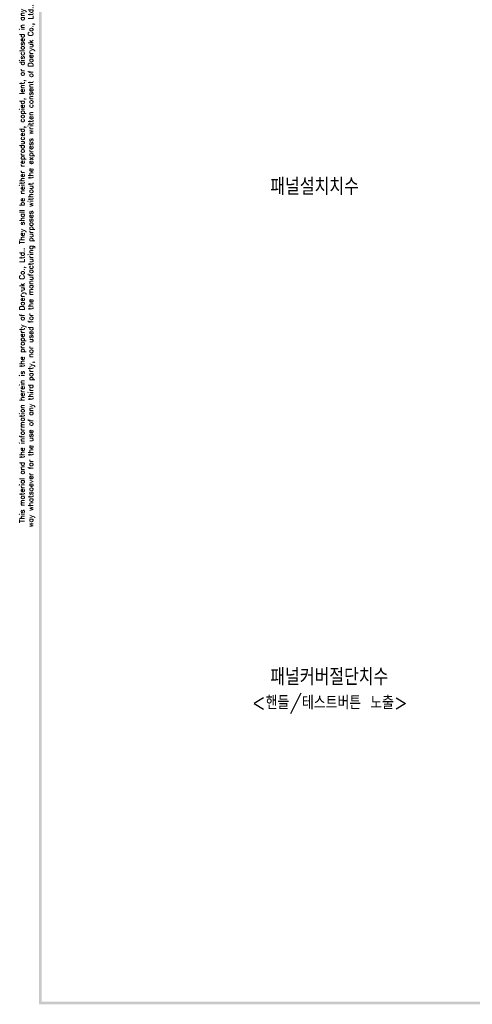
# Model space of a CAD drawing. Extents: x -457 to 2710, y -907 to 1699.
# Tile 1 of 17: x -455 to -53, y 371 to 1247. Entities that reach past the tile are written whole.
import ezdxf

# ---------------------------------------------------------------- set-up
doc = ezdxf.new("R2010")
doc.units = 0
doc.header["$LTSCALE"] = 3
doc.header["$MEASUREMENT"] = 0
for name, color, linetype in [('di', 3, 'CONTINUOUS'), ('DIM', 3, 'CONTINUOUS'), ('dwg', 7, 'CONTINUOUS')]:
    doc.layers.add(name, color=color, linetype=linetype)
doc.styles.get("Standard").update_dxf_attribs({"font": 'romans.shx', "height": 4, "bigfont": 'ghs.shx'})

msp = doc.modelspace()

# ---------------------------------------------------------------- linework, layer by layer
at = {"layer": 'dwg'}
for points in [[(-437.709, 370.743), (-435.409, 371.893), (-437.709, 1690.943), (-435.409, 1688.643)], [(1439.091, 370.743), (1436.791, 373.043), (-437.709, 370.743), (-435.409, 373.043)]]:
    msp.add_trace(points, dxfattribs=at)

# ---------------------------------------------------------------- texts
at = {"layer": 'di', "insert": (-448.366, 1028.152), "char_height": 4.6, "width": 625.82844, "attachment_point": 5, "rotation": 90}
msp.add_mtext('\\A1;This material and the information herein is the property of Daeryuk Co., Ltd.. They shall be neither reproduced, copied, lent, or disclosed in any\\Pway whatsoever for the use of any third party, nor used for the manufacturing purposes without the express written consent of Daeryuk Co., Ltd..', dxfattribs=at)
at = {"layer": 'di', "char_height": 15, "attachment_point": 1}
for s, insert, width in [('{\\Fromans,hgs|c129;패널설치치수}', (-232.199, 1106.198), 135.45529), ('{\\Fromans,hgs|c129;패널커버절단치수}', (-232.199, 669.733), 177.9211)]:
    msp.add_mtext(s, dxfattribs=dict(at, insert=insert, width=width))
at = {"layer": 'DIM', "insert": (-248.629, 645.349), "char_height": 12, "width": 207.68749, "attachment_point": 1}
msp.add_mtext('\\pt156;{\\Fromans,hgs|c129;<핸들/테스트버튼 노출>}', dxfattribs=at)

doc.saveas('drawing.dxf')
